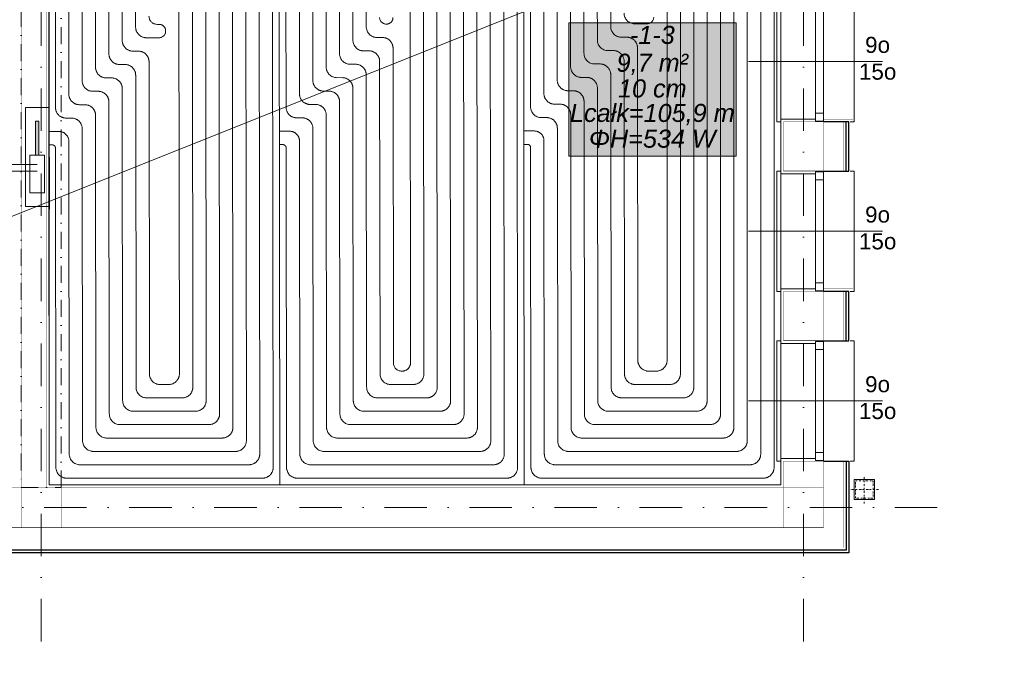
# Model space of a CAD drawing. Extents: x 4615668 to 9294084, y 16339 to 10688993.
# Tile 6 of 256: x 4716963 to 4717700, y 5339178 to 5339657. Entities that reach past the tile are written whole.
import ezdxf
from ezdxf.enums import TextEntityAlignment as Align

# ---------------------------------------------------------------- set-up
doc = ezdxf.new("R2010")
doc.units = 0
doc.header["$MEASUREMENT"] = 0
doc.linetypes.add('DASHDOT', pattern=[25.4, 12.7, -6.35, 0, -6.35])
doc.linetypes.add('DASHED', pattern=[19.05, 12.7, -6.35])
for name, color, linetype, lineweight, true_color in [('IS_Belka powrotna rozdzielacza c_o_', 7, 'Continuous', 5, 0x000000), ('IS_Belka zasilająca rozdzielacza c_o_', 7, 'Continuous', 5, 0x000000), ('IS_Działka (powrotna)', 5, 'DASHED', 13, 0x0000ff), ('IS_Działka (zasilająca)', 1, 'Continuous', 13, 0xff0000), ('IS_PG_Ch', 7, 'Continuous', 13, 0x008000), ('IS_Podłoga grzewczo-chłodząca', 7, 'Continuous', 5, 0x000000), ('IS_Pomieszczenie (Ręczne)', 7, 'Continuous', 5, 0x000000), ('IS_Strefa podłóg', 7, 'Continuous', 13, 0x008000), ('IS_Szafka rozdzielaczowa z zestawem', 7, 'Continuous', 5, 0x000000), ('IS_Wężownica OChP', 7, 'Continuous', 5, 0x800080)]:
    doc.layers.add(name, color=color, linetype=linetype, lineweight=lineweight, true_color=true_color)
doc.layers.add('MURY', color=7, linetype='Continuous')
doc.layers.add('STOLARKA', color=4, linetype='Continuous')
doc.layers.add('Osie', color=175, linetype='DASHDOT', lineweight=9)
doc.layers.add('Wymiar', color=7, linetype='Continuous', lineweight=9)
doc.styles.add('Arial__I__', font='ariali.ttf')
doc.styles.add('ARIAL_CE', font='arial.ttf', dxfattribs={"height": 15})

# ---------------------------------------------------------------- blocks, each defined once
blk = doc.blocks.new('0cf8862f-bf3d-4b6f-83d8-d4a61ecbc155_case')
at = {"layer": 'IS_Szafka rozdzielaczowa z zestawem', "color": 0, "linetype": 'ByBlock', "lineweight": -2, "transparency": 16777216, "extrusion": (0, 0, -1)}
blk.add_lwpolyline([(0.0869, -0.5101), (0.0878, 0.2299), (-0.0872, 0.2301), (-0.0881, -0.5099)], close=True, dxfattribs=at)
at = {"layer": 'IS_Szafka rozdzielaczowa z zestawem', "color": 0, "lineweight": 20, "transparency": 16777216, "extrusion": (0, 0, -1)}
blk.add_lwpolyline([(-0.0881, -0.5299), (-0.0872, 0.2501), (-0.0912, 0.2501), (-0.0921, -0.5299)], close=True, dxfattribs=at)
blk = doc.blocks.new('G$C61CBF25F')
at = {"layer": 'Osie', "lineweight": 0, "ltscale": 2.5}
for p, q in [((855, 0), (855, 1880)), ((1425, 0), (1425, 1880)), ((1525, 100), (204.85, 100))]:
    blk.add_line(p, q, dxfattribs=at)
blk = doc.blocks.new('G$C772A7A8F')
at = {"layer": 'STOLARKA', "color": 5, "lineweight": 0}
blk.add_line((100, 45), (0, 45), dxfattribs=at)
for points in [[(24, 0), (21, 0), (21, 90), (24, 90)], [(76, 0), (79, 0), (79, 90), (76, 90)]]:
    blk.add_lwpolyline(points, dxfattribs=at)
for points in [[(56, 89.5), (56, 83.5), (50, 83.5), (50, 89.5)], [(56, 83.5), (56, 6.5), (50, 6.5), (50, 83.5)], [(56, 0.5), (56, 6.5), (50, 6.5), (50, 0.5)]]:
    blk.add_lwpolyline(points, close=True, dxfattribs=at)
blk = doc.blocks.new('G$C6E969633')
at = {"layer": 'MURY', "lineweight": 0, "ltscale": 40}
blk.add_line((1504.68, 121.05), (1519.68, 121.05), dxfattribs=at)
at = {"layer": 'MURY', "linetype": 'DASHDOT', "lineweight": 0, "ltscale": 0.1}
for p, q in [((1512.18, 103.05), (1512.18, 124.05)), ((1522.68, 113.55), (1501.68, 113.55))]:
    blk.add_line(p, q, dxfattribs=at)
at = {"layer": 'MURY', "linetype": 'DASHDOT', "lineweight": 0}
blk.add_lwpolyline([(881.68, 115), (911.68, 115), (911.68, 625), (881.68, 625)], close=True, dxfattribs=at)
at = {"layer": 'MURY', "lineweight": 0, "ltscale": 40}
for points in [[(893.02, 516.15), (902.68, 516.15), (902.68, 117), (1449.68, 117), (1449.68, 136.75), (1475.68, 136.75)], [(1475.68, 349.58), (1449.68, 349.58), (1449.68, 390.42), (1475.68, 390.42)], [(1475.68, 222.75), (1449.68, 222.75), (1449.68, 263.58), (1475.68, 263.58)]]:
    blk.add_lwpolyline(points, dxfattribs=at)
at = {"layer": 'MURY', "ltscale": 40, "const_width": 0.3}
for points in [[(881.68, 115), (900.68, 115), (900.68, 514.15), (881.68, 514.15)], [(1451.68, 388.42), (1481.68, 388.42), (1481.68, 351.58), (1451.68, 351.58)], [(1451.68, 224.75), (1481.68, 224.75), (1481.68, 261.58), (1451.68, 261.58)], [(1451.68, 115), (1481.68, 115), (1481.68, 134.75), (1451.68, 134.75)], [(696.27, 85), (881.68, 85), (881.68, 115), (696.27, 115)], [(881.68, 85), (911.68, 85), (911.68, 115), (881.68, 115)], [(911.68, 85), (1451.68, 85), (1451.68, 115), (911.68, 115)], [(1451.68, 85), (1481.68, 85), (1481.68, 115), (1451.68, 115)]]:
    blk.add_lwpolyline(points, close=True, dxfattribs=at)
at = {"layer": 'MURY', "lineweight": 0, "ltscale": 40}
for points, const_width in [([(1481.68, 349.55), (1503.68, 349.55), (1503.68, 390.38), (1481.68, 390.38)], 0.1), ([(1481.68, 351.55), (1496.68, 351.55), (1496.68, 388.38), (1481.68, 388.38)], 0.2), ([(1481.68, 224.72), (1496.68, 224.72), (1496.68, 261.55), (1481.68, 261.55)], 0.2), ([(1481.68, 222.72), (1503.68, 222.72), (1503.68, 263.55), (1481.68, 263.55)], 0.1), ([(1481.68, 136.81), (1503.68, 136.81), (1503.68, 63.06), (694.27, 63.06), (694.27, 73.06)], 0.1)]:
    blk.add_lwpolyline(points, dxfattribs=dict(at, const_width=const_width))
at = {"layer": 'MURY', "lineweight": -3, "ltscale": 40}
for points in [[(1481.68, 351.55), (1500.68, 351.55), (1500.68, 388.38), (1481.68, 388.38)], [(1481.76, 351.55), (1498.68, 351.55), (1498.68, 388.38), (1481.68, 388.38)], [(1481.68, 224.72), (1500.68, 224.72), (1500.68, 261.55), (1481.68, 261.55)], [(1481.76, 224.72), (1498.68, 224.72), (1498.68, 261.55), (1481.68, 261.55)], [(1481.68, 134.81), (1498.68, 134.81), (1498.68, 68.06), (696.27, 68.06), (696.27, 85.06)], [(1481.68, 134.81), (1500.68, 134.81), (1500.68, 66.06), (696.27, 66.06), (696.27, 85.06)]]:
    blk.add_lwpolyline(points, dxfattribs=at)
at = {"layer": 'MURY', "lineweight": 0, "ltscale": 40}
blk.add_lwpolyline([(1481.68, 134.81, 0.2, 0.2, 0), (1496.68, 134.81, 0.2, 0.2, 0), (1496.68, 70.06, 0.2, 0.2, 0), (696.27, 70.06, 0.2, 0.2, 0), (696.27, 85.06, 0.2, 0.2, 0)], format="xyseb", dxfattribs=at)
blk.add_lwpolyline([(1504.68, 121.05), (1519.68, 121.05), (1519.68, 106.05), (1504.68, 106.05)], close=True, dxfattribs=at)
at = {"layer": 'MURY', "linetype": 'DASHDOT', "lineweight": 0, "ltscale": 0.1}
blk.add_lwpolyline([(1505.68, 120.05), (1518.68, 120.05), (1518.68, 107.05), (1505.68, 107.05)], close=True, dxfattribs=at)
at = {"layer": 'MURY', "lineweight": 0, "ltscale": 40}
for name, p in [('G$C61CBF25F', (41.68, 0)), ('G$C772A7A8F', (1425.68, 388.42)), ('G$C772A7A8F', (1425.68, 261.58)), ('G$C772A7A8F', (1425.68, 134.75))]:
    blk.add_blockref(name, p, dxfattribs=at)
at = {"layer": 'MURY', "char_height": 12, "width": 1777.5174, "attachment_point": 5, "rotation": 0.15445, "style": 'ARIAL_CE'}
for insert in [(1482.11, 435.67), (1482.11, 308.84), (1482.11, 182.01)]:
    blk.add_mtext('\\pxi-10,l16.666687,t16.666687;9o\\P15o', dxfattribs=dict(at, insert=insert))

msp = doc.modelspace()

# ---------------------------------------------------------------- hatches: boundary and pattern name
at = {"layer": 'IS_Belka powrotna rozdzielacza c_o_', "true_color": 0xffffff, "transparency": 33554687, "extrusion": (0, 0, -1)}
msp.add_hatch(color=7, dxfattribs=at).paths.add_polyline_path([(-4716975.13, 5339555.91), (-4716975.1, 5339581.41), (-4716977.64, 5339581.41), (-4716977.67, 5339555.91)])
at = {"layer": 'IS_Belka zasilająca rozdzielacza c_o_', "true_color": 0xffffff, "transparency": 33554687, "extrusion": (0, 0, -1)}
msp.add_hatch(color=7, dxfattribs=at).paths.add_polyline_path([(-4716975.13, 5339555.91), (-4716975.1, 5339581.41), (-4716977.64, 5339581.41), (-4716977.67, 5339555.91)])
at = {"layer": 'IS_Podłoga grzewczo-chłodząca', "lineweight": 50, "true_color": 0xffffff, "transparency": 33554687}
msp.add_hatch(color=7, dxfattribs=at).paths.add_polyline_path([(4717374.07, 5339555.16), (4717499.1, 5339555.16), (4717499.1, 5339654.99), (4717374.07, 5339654.99)])

# ---------------------------------------------------------------- linework, layer by layer
at = {"layer": 'IS_Belka powrotna rozdzielacza c_o_', "extrusion": (0, 0, -1)}
msp.add_lwpolyline([(-4716975.13, 5339555.91), (-4716975.1, 5339581.41), (-4716977.64, 5339581.41), (-4716977.67, 5339555.91)], close=True, dxfattribs=at)
at = {"layer": 'IS_Belka zasilająca rozdzielacza c_o_', "extrusion": (0, 0, -1)}
msp.add_lwpolyline([(-4716975.13, 5339555.91), (-4716975.1, 5339581.41), (-4716977.64, 5339581.41), (-4716977.67, 5339555.91)], close=True, dxfattribs=at)
at = {"layer": 'IS_Działka (powrotna)', "ltscale": 70}
msp.add_line((4716946.08, 5339548.91), (4716976.4, 5339548.91), dxfattribs=at)
at = {"layer": 'IS_Działka (zasilająca)'}
msp.add_line((4716936.08, 5339543.91), (4716976.41, 5339543.91), dxfattribs=at)
at = {"layer": 'IS_PG_Ch', "extrusion": (0, 0, -1)}
for points in [[(-4716985.43, 5339309.56), (-4716984.85, 5339815.56), (-4716996.35, 5339815.56), (-4716996.35, 5339849.56), (-4716984.85, 5339849.56), (-4716984.85, 5339875.56), (-4717157.24, 5339875.56), (-4717157.88, 5339309.56)], [(-4717157.88, 5339309.56), (-4717157.24, 5339875.56), (-4717237.93, 5339875.56), (-4717237.93, 5339815.56), (-4717340.1, 5339815.56), (-4717340.68, 5339309.56)], [(-4717532.43, 5339815.56), (-4717532.43, 5339309.56), (-4717340.68, 5339309.56), (-4717340.1, 5339815.56)]]:
    msp.add_lwpolyline(points, close=True, dxfattribs=at)
at = {"layer": 'IS_Podłoga grzewczo-chłodząca'}
msp.add_lwpolyline([(4717374.07, 5339555.16), (4717499.1, 5339555.16), (4717499.1, 5339654.99), (4717374.07, 5339654.99)], close=True, dxfattribs=at)
at = {"layer": 'IS_Pomieszczenie (Ręczne)', "extrusion": (0, -9.82642e-60, -1)}
msp.add_lwpolyline([(-4716985.43, 5339309.56), (-4716984.85, 5339815.56), (-4716996.35, 5339815.56), (-4716996.35, 5339849.56), (-4716984.85, 5339849.56), (-4716984.85, 5339875.56), (-4717237.93, 5339875.56), (-4717237.93, 5339815.56), (-4717532.43, 5339815.56), (-4717532.43, 5339309.56)], close=True, dxfattribs=at)
at = {"layer": 'IS_Strefa podłóg', "extrusion": (0, 9.82642e-60, -1)}
msp.add_lwpolyline([(-4716985.43, 5339309.56), (-4716984.85, 5339815.56), (-4716996.35, 5339815.56), (-4716996.35, 5339849.56), (-4716984.85, 5339849.56), (-4716984.85, 5339875.56), (-4717237.93, 5339875.56), (-4717237.93, 5339815.56), (-4717532.43, 5339815.56), (-4717532.43, 5339309.56)], close=True, dxfattribs=at)
at = {"layer": 'IS_Szafka rozdzielaczowa z zestawem', "color": 18, "lineweight": 5, "true_color": 0x000000, "transparency": 33554687, "extrusion": (0, 0, -1)}
msp.add_lwpolyline([(-4716970.93, 5339527.9), (-4716970.9, 5339555.9), (-4716981.9, 5339555.92), (-4716981.93, 5339527.92)], close=True, dxfattribs=at)
at = {"layer": 'IS_Wężownica OChP', "color": 21, "linetype": 'DASHED', "ltscale": 70, "transparency": 33554687, "extrusion": (0, 0, -1)}
for points in [[(-4716985.14, 5339563.67), (-4716987.69, 5339563.67, 0.414214), (-4716990.14, 5339561.22), (-4716990.41, 5339322.55, -0.41388), (-4716998.41, 5339314.56), (-4717144.87, 5339314.56, -0.414547), (-4717152.87, 5339322.57), (-4717152.25, 5339862.57, -0.41388)], [(-4717162.25, 5339862.55), (-4717162.56, 5339591.87, -0.414214), (-4717170.57, 5339583.88), (-4717174.57, 5339583.89, 0.414214), (-4717182.58, 5339575.89), (-4717182.84, 5339342.55, -0.41388), (-4717190.84, 5339334.56), (-4717307.64, 5339334.56, -0.414548), (-4717315.64, 5339342.57), (-4717315.14, 5339782.57, -0.41388)], [(-4717142.26, 5339852.57), (-4717142.85, 5339332.57, 0.414547), (-4717134.85, 5339324.56), (-4717008.4, 5339324.56, 0.41388), (-4717000.4, 5339332.55), (-4717000.13, 5339566.34, -0.414214), (-4716992.78, 5339573.68), (-4716985.13, 5339573.67)], [(-4717305.15, 5339772.57), (-4717305.63, 5339352.57, 0.414547), (-4717297.63, 5339344.56), (-4717200.83, 5339344.56, 0.41388), (-4717192.83, 5339352.55), (-4717192.57, 5339585.91, -0.414214), (-4717184.56, 5339593.9), (-4717180.56, 5339593.89, 0.414214), (-4717172.55, 5339601.88), (-4717172.26, 5339852.55, 0.414547)], [(-4716989.86, 5339804.93), (-4716990.1, 5339591.67, -0.414214), (-4716998.11, 5339583.68), (-4717002.11, 5339583.69, 0.414214), (-4717010.12, 5339575.7), (-4717010.39, 5339342.55, -0.41388), (-4717018.39, 5339334.56), (-4717124.84, 5339334.56, -0.414547), (-4717132.84, 5339342.57), (-4717132.27, 5339842.57, -0.41388)], [(-4717182.27, 5339842.55), (-4717182.54, 5339611.89, -0.414214), (-4717190.55, 5339603.9), (-4717194.55, 5339603.91, 0.414214), (-4717202.55, 5339595.92), (-4717202.82, 5339362.55, -0.41388), (-4717210.82, 5339354.56), (-4717287.62, 5339354.56, -0.414548), (-4717295.62, 5339362.57), (-4717295.16, 5339762.57, -0.41388)], [(-4717122.28, 5339832.57), (-4717122.83, 5339352.57, 0.414547), (-4717114.83, 5339344.56), (-4717028.38, 5339344.56, 0.41388), (-4717020.38, 5339352.55), (-4717020.11, 5339585.71, -0.414214), (-4717012.1, 5339593.7), (-4717008.1, 5339593.7, 0.414214), (-4717000.09, 5339601.69), (-4716999.87, 5339794.93, 0.414547)], [(-4717285.17, 5339752.57), (-4717285.61, 5339372.57, 0.414548), (-4717277.61, 5339364.56), (-4717220.81, 5339364.56, 0.41388), (-4717212.81, 5339372.55), (-4717212.54, 5339605.93, -0.414214), (-4717204.53, 5339613.92), (-4717200.53, 5339613.91, 0.414213), (-4717192.52, 5339621.91), (-4717192.28, 5339835.34, 0.414547)], [(-4717009.88, 5339784.94), (-4717010.08, 5339611.7, -0.414214), (-4717018.09, 5339603.71), (-4717022.09, 5339603.71, 0.414214), (-4717030.1, 5339595.72), (-4717030.37, 5339362.55, -0.41388), (-4717038.37, 5339354.56), (-4717104.82, 5339354.56, -0.414547), (-4717112.82, 5339362.57), (-4717112.3, 5339822.57, -0.41388)], [(-4717102.31, 5339812.57), (-4717102.81, 5339372.57, 0.414547), (-4717094.81, 5339364.56), (-4717048.35, 5339364.56, 0.41388), (-4717040.35, 5339372.55), (-4717040.09, 5339605.73, -0.414214), (-4717032.08, 5339613.72), (-4717028.08, 5339613.72, 0.414214), (-4717020.07, 5339621.71), (-4717019.9, 5339774.95, 0.414547)], [(-4717029.91, 5339764.95), (-4717030.06, 5339631.72, -0.414214), (-4717038.07, 5339623.73), (-4717042.07, 5339623.73, 0.414214), (-4717050.08, 5339615.74), (-4717050.34, 5339382.55, -0.413879), (-4717058.34, 5339374.56), (-4717084.8, 5339374.56, -0.414548), (-4717092.8, 5339382.57), (-4717092.32, 5339802.57, -0.41388)], [(-4717157.59, 5339563.87), (-4717160.14, 5339563.87, 0.414214), (-4717162.59, 5339561.42), (-4717162.87, 5339322.55, -0.41388), (-4717170.87, 5339314.56), (-4717327.66, 5339314.56, -0.414547), (-4717335.66, 5339322.57), (-4717335.12, 5339802.57, -0.41388)], [(-4717340.39, 5339564.07), (-4717342.94, 5339564.08, 0.414214), (-4717345.39, 5339561.63), (-4717345.66, 5339322.55, -0.41388), (-4717353.66, 5339314.56), (-4717519.43, 5339314.56, -0.414214), (-4717527.43, 5339322.56), (-4717527.43, 5339802.56, -0.414214)], [(-4717345.12, 5339802.55), (-4717345.36, 5339592.08, -0.414213), (-4717353.37, 5339584.09), (-4717357.37, 5339584.09, 0.414214), (-4717365.38, 5339576.1), (-4717365.64, 5339342.55, -0.41388), (-4717373.64, 5339334.56), (-4717499.43, 5339334.56, -0.414214), (-4717507.43, 5339342.56), (-4717507.43, 5339782.56, -0.414214)], [(-4717082.33, 5339795.19), (-4717082.79, 5339392.57, 0.414548), (-4717074.79, 5339384.56), (-4717068.33, 5339384.56, 0.413879), (-4717060.33, 5339392.55), (-4717060.07, 5339625.75, -0.414214), (-4717052.06, 5339633.75), (-4717048.06, 5339633.74, 0.414214), (-4717040.05, 5339641.73), (-4717039.92, 5339754.96, 0.414548)], [(-4717325.13, 5339792.57), (-4717325.65, 5339332.57, 0.414547), (-4717317.65, 5339324.56), (-4717180.85, 5339324.56, 0.41388), (-4717172.85, 5339332.55), (-4717172.59, 5339566.53, -0.414214), (-4717165.23, 5339573.87), (-4717157.58, 5339573.87)], [(-4717517.43, 5339792.56), (-4717517.43, 5339332.56, 0.414214), (-4717509.43, 5339324.56), (-4717363.65, 5339324.56, 0.41388), (-4717355.65, 5339332.55), (-4717355.39, 5339566.74, -0.414214), (-4717348.03, 5339574.08), (-4717340.38, 5339574.07)], [(-4717497.43, 5339772.56), (-4717497.43, 5339352.56, 0.414214), (-4717489.43, 5339344.56), (-4717383.63, 5339344.56, 0.41388), (-4717375.63, 5339352.55), (-4717375.36, 5339586.11, -0.414214), (-4717367.35, 5339594.1), (-4717363.35, 5339594.1, 0.414214), (-4717355.35, 5339602.09), (-4717355.13, 5339792.55, 0.414547)], [(-4717365.14, 5339782.55), (-4717365.33, 5339612.1, -0.414214), (-4717373.34, 5339604.11), (-4717377.34, 5339604.12, 0.414214), (-4717385.35, 5339596.13), (-4717385.62, 5339362.55, -0.41388), (-4717393.62, 5339354.56), (-4717479.43, 5339354.56, -0.414214), (-4717487.43, 5339362.56), (-4717487.43, 5339762.56, -0.414214)], [(-4717477.43, 5339752.56), (-4717477.43, 5339372.56, 0.414214), (-4717469.43, 5339364.56), (-4717403.61, 5339364.56, 0.41388), (-4717395.61, 5339372.55), (-4717395.34, 5339606.14, -0.414214), (-4717387.33, 5339614.13), (-4717383.33, 5339614.12, 0.414214), (-4717375.32, 5339622.11), (-4717375.15, 5339772.55, 0.414547)], [(-4717202.36, 5339762.55), (-4717202.51, 5339631.92, -0.414213), (-4717210.52, 5339623.93), (-4717214.52, 5339623.93, 0.414214), (-4717222.53, 5339615.94), (-4717222.8, 5339382.55, -0.41388), (-4717230.8, 5339374.56), (-4717267.6, 5339374.56, -0.414547), (-4717275.6, 5339382.57), (-4717275.19, 5339742.57, -0.41388)], [(-4717385.16, 5339762.55), (-4717385.31, 5339632.13, -0.414213), (-4717393.32, 5339624.13), (-4717397.32, 5339624.14, 0.414214), (-4717405.33, 5339616.15), (-4717405.6, 5339382.55, -0.41388), (-4717413.6, 5339374.56), (-4717459.43, 5339374.56, -0.414214), (-4717467.43, 5339382.56), (-4717467.43, 5339742.56, -0.414214)], [(-4717265.2, 5339732.57), (-4717265.59, 5339392.57, 0.414547), (-4717257.59, 5339384.56), (-4717240.79, 5339384.56, 0.41388), (-4717232.79, 5339392.55), (-4717232.52, 5339625.95, -0.414214), (-4717224.51, 5339633.94), (-4717220.51, 5339633.94, 0.414213), (-4717212.5, 5339641.93), (-4717212.38, 5339752.55, 0.414547)], [(-4717457.43, 5339732.56), (-4717457.43, 5339392.56, 0.414214), (-4717449.43, 5339384.56), (-4717423.58, 5339384.56, 0.41388), (-4717415.58, 5339392.55), (-4717415.32, 5339626.16, -0.414214), (-4717407.31, 5339634.15), (-4717403.31, 5339634.15, 0.414213), (-4717395.3, 5339642.14), (-4717395.17, 5339752.55, 0.414547)], [(-4717049.93, 5339744.96), (-4717050.04, 5339651.74, -0.414214), (-4717058.05, 5339643.75), (-4717067.6, 5339643.76, -0.414213), (-4717072.49, 5339648.67), (-4717072.49, 5339648.87, -0.414214), (-4717067.59, 5339653.76), (-4717066.14, 5339653.76, 0.414213), (-4717060.03, 5339659.86)], [(-4717222.39, 5339742.55), (-4717222.49, 5339651.94, -0.414213), (-4717230.5, 5339643.95), (-4717234.5, 5339643.95, 0.414214), (-4717242.51, 5339635.96), (-4717242.78, 5339400.83, -0.41388), (-4717249.05, 5339394.56), (-4717249.31, 5339394.56, -0.414547), (-4717255.58, 5339400.83), (-4717255.21, 5339724.3, -0.41388)], [(-4717405.19, 5339742.55), (-4717405.29, 5339652.15, -0.414213), (-4717413.3, 5339644.16), (-4717417.3, 5339644.16, 0.414214), (-4717425.31, 5339636.17), (-4717425.57, 5339402.55, -0.41388), (-4717433.57, 5339394.56), (-4717439.43, 5339394.56, -0.414214), (-4717447.43, 5339402.56), (-4717447.43, 5339722.56, -0.414214)], [(-4717242.48, 5339658.86, 0.414214), (-4717237.59, 5339653.96), (-4717237.39, 5339653.96, 0.414213), (-4717232.48, 5339658.85)], [(-4717437.43, 5339659.08, 0.413913), (-4717432.53, 5339654.18), (-4717423.29, 5339654.17, 0.414181), (-4717415.28, 5339662.16)]]:
    msp.add_lwpolyline(points, format="xyb", dxfattribs=at)
at = {"layer": 'Wymiar', "color": 1, "lineweight": 0, "ltscale": 40}
msp.add_line((4714804.06, 5338649.39), (4729596.39, 5344563.1), dxfattribs=at)

# ---------------------------------------------------------------- block references
at = {"layer": 'IS_Szafka rozdzielaczowa z zestawem', "lineweight": 5, "xscale": 100, "yscale": 100, "zscale": 100}
msp.add_blockref('0cf8862f-bf3d-4b6f-83d8-d4a61ecbc155_case', (4716976.38, 5339568.66), dxfattribs=at)
at = {"layer": 'Wymiar', "lineweight": 0, "ltscale": 40}
msp.add_blockref('G$C6E969633', (4716082.74, 5339192.56), dxfattribs=at)

# ---------------------------------------------------------------- texts
at = {"layer": 'IS_Podłoga grzewczo-chłodząca', "color": 96, "true_color": 0x008000, "transparency": 33554687, "style": 'Arial__I__'}
for s, p in [('-1-3', (4717436.41, 5339635.06)), ('10 cm', (4717436.41, 5339595.06))]:
    msp.add_text(s, height=13.5, dxfattribs=at).set_placement(p, align=Align.BOTTOM_CENTER)
for s, p in [('9,7 m²', (4717436.41, 5339625.06)), ('Lcałk=105,9 m', (4717436.41, 5339587.56))]:
    msp.add_text(s, height=13.5, dxfattribs=at).set_placement(p, align=Align.MIDDLE_CENTER)
msp.add_text('ΦH=534 W', height=13.5, dxfattribs=at).set_placement((4717436.41, 5339575.06), align=Align.TOP_CENTER)

doc.saveas('drawing.dxf')
